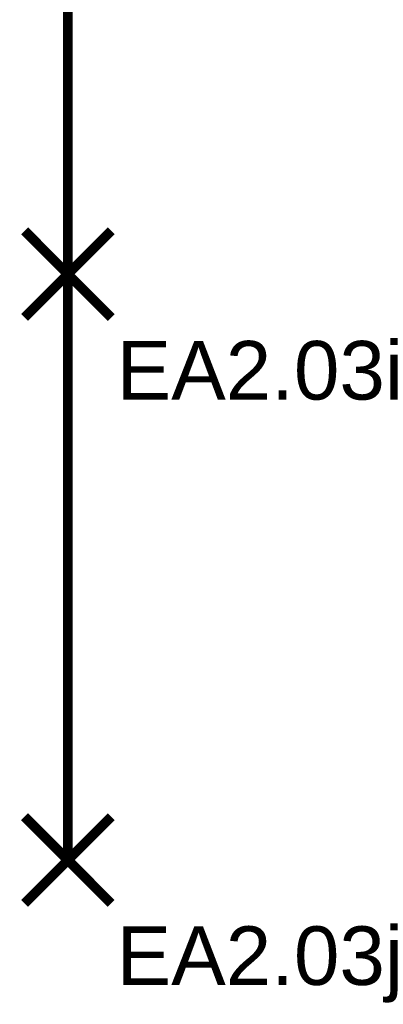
# Model space of a CAD drawing. Extents: x -12025 to 39812, y -30157 to 12.
# Tile 53 of 59: x 28376 to 29308, y -11869 to -9349. Entities that reach past the tile are written whole.
import ezdxf

# ---------------------------------------------------------------- set-up
doc = ezdxf.new("R2010")
doc.units = 0
doc.header["$MEASUREMENT"] = 0
doc.layers.add('OÚ Dukovany světla', color=132, linetype='Continuous')
doc.styles.add('Arial', font='txt')

# ---------------------------------------------------------------- blocks, each defined once
blk = doc.blocks.new('P_zarovkove_svitidlo (14)')
at = {"color": 0, "linetype": 'Continuous', "const_width": 25}
for points in [[(111, -111), (-111, 111)], [(-111, -111), (111, 111)]]:
    blk.add_lwpolyline(points, dxfattribs=at)
at = {"color": 0, "linetype": 'Continuous', "style": 'Arial'}
blk.add_text('EA2.03j', height=150, dxfattribs=at).set_placement((125, -319.6))
blk = doc.blocks.new('P_zarovkove_svitidlo (29)')
at = {"color": 0, "linetype": 'Continuous', "const_width": 25}
for points in [[(111, -111), (-111, 111)], [(-111, -111), (111, 111)]]:
    blk.add_lwpolyline(points, dxfattribs=at)
at = {"color": 0, "linetype": 'Continuous', "style": 'Arial'}
blk.add_text('EA2.03i', height=150, dxfattribs=at).set_placement((125, -321.1))

msp = doc.modelspace()

# ---------------------------------------------------------------- linework, layer by layer
at = {"layer": 'OÚ Dukovany světla', "linetype": 'Continuous', "const_width": 25}
for points in [[(28500, -8500), (28500, -8500), (28500, -10000), (28500, -10000)], [(28500, -10000), (28500, -10000), (28500, -11500), (28500, -11500)]]:
    msp.add_lwpolyline(points, dxfattribs=at)

# ---------------------------------------------------------------- block references
at = {"layer": 'OÚ Dukovany světla', "linetype": 'Continuous'}
for name, p in [('P_zarovkove_svitidlo (29)', (28500, -10000)), ('P_zarovkove_svitidlo (14)', (28500, -11500))]:
    msp.add_blockref(name, p, dxfattribs=at)

doc.saveas('drawing.dxf')
